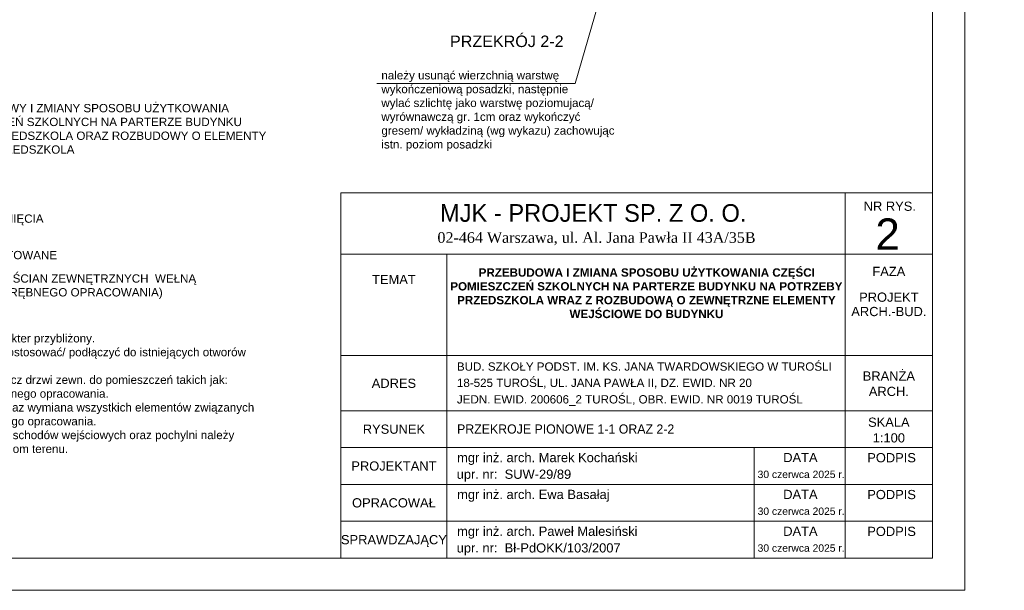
# Model space of a CAD drawing. Header units: millimetres. Extents: x -61343 to 9939, y -6894 to 7453.
# Tile 14 of 255: x -25821 to -23685, y -5924 to -4685. Entities that reach past the tile are written whole.
import ezdxf
from ezdxf.enums import TextEntityAlignment as Align

# ---------------------------------------------------------------- set-up
doc = ezdxf.new("R2010")
doc.units = ezdxf.units.MM
doc.header["$MEASUREMENT"] = 0
doc.layers.add('830-G Teksty Etykiety', color=7, linetype='Continuous')
doc.layers.add('A_opisy', color=81, linetype='Continuous', lineweight=13)
doc.styles.add('st1', font='arial.ttf')
doc.styles.get("Standard").update_dxf_attribs({"font": 'arial.ttf'})
doc.styles.add('STIL16', font='arial.ttf')
doc.styles.add('STIL32', font='times.ttf')
doc.styles.add('STIL32_F', font='framd.ttf')
doc.styles.add('STYL_AUTOMATYCZNY_2', font='arialbd.ttf')

msp = doc.modelspace()

# ---------------------------------------------------------------- linework, layer by layer
at = {"layer": 'A_opisy'}
for p, q in [((-24030.56, -5303.919), (-24030.56, -5060.675)), ((-25124.18, -5193.919), (-23840.56, -5193.919)), ((-24894.18, -5193.919), (-24894.18, -5853.919)), ((-24030.56, -5303.919), (-24030.56, -5853.919)), ((-25124.18, -5413.919), (-23840.56, -5413.919)), ((-25124.18, -5533.919), (-23840.56, -5533.919)), ((-25124.18, -5613.919), (-23840.56, -5613.919)), ((-24228.056, -5613.919), (-24228.056, -5853.919)), ((-25124.18, -5693.919), (-23840.56, -5693.919)), ((-25124.18, -5773.919), (-23840.56, -5773.919))]:
    msp.add_line(p, q, dxfattribs=at)
for points in [[(-27970.56, -2953.919), (-23770.56, -2953.919), (-23770.56, -5923.919), (-27970.56, -5923.919)], [(-27770.56, -3023.919), (-23840.56, -3023.919), (-23840.56, -5853.919), (-27770.56, -5853.919)], [(-25124.18, -5853.919), (-23840.56, -5853.919), (-23840.56, -5060.675), (-25124.18, -5060.675)]]:
    msp.add_lwpolyline(points, close=True, dxfattribs=at)
msp.add_lwpolyline([(-24480.856, -4355.411), (-24615.93, -4823.46), (-25046.567, -4823.46)], dxfattribs=at)

# ---------------------------------------------------------------- texts
at = {"layer": '830-G Teksty Etykiety', "color": 7, "linetype": 'Continuous', "lineweight": 13, "insert": (-24887.516, -4719.187), "char_height": 25, "attachment_point": 1, "style": 'STYL_AUTOMATYCZNY_2'}
msp.add_mtext('\\A1;{\\fArial|b0|i0|c238|p34;PRZEKRÓJ 2-2}', dxfattribs=at)
at = {"layer": 'A_opisy'}
for s, height, style, p in [('NR RYS.', 20, 'st1', (-23933.471, -5099.786)), ('MJK - PROJEKT SP. Z O. O. ', 38.4, 'STIL32_F', (-24569.74, -5123.675)), ('2', 68.093, 'st1', (-23938.266, -5184.448)), ('02-464 Warszawa, ul. Al. Jana Pawła II 43A/35B', 23.04, 'STIL32', (-24569.74, -5169.291)), ('DATA', 20, 'st1', (-24127.418, -5645.607)), ('PODPIS', 20, 'st1', (-23929.632, -5645.915)), ('30 czerwca 2025 r.', 16, 'st1', (-24125.802, -5680.136)), ('DATA', 20, 'st1', (-24127.418, -5725.607)), ('PODPIS', 20, 'st1', (-23929.632, -5725.915)), ('30 czerwca 2025 r.', 16, 'st1', (-24125.802, -5760.136)), ('DATA', 20, 'st1', (-24127.418, -5805.607)), ('PODPIS', 20, 'st1', (-23929.632, -5805.915)), ('30 czerwca 2025 r.', 16, 'st1', (-24125.802, -5840.136))]:
    msp.add_text(s, height=height, dxfattribs=dict(at, style=style)).set_placement(p, align=Align.CENTER)
at = {"layer": 'A_opisy', "style": 'st1'}
for s, p in [('FAZA', (-23935.56, -5231.392)), ('TEMAT', (-25009.18, -5248.938)), ('PROJEKT', (-23935.56, -5287.274)), ('ARCH.-BUD.', (-23935.56, -5318.463)), ('BRANŻA', (-23935.56, -5458.526)), ('ADRES', (-25009.18, -5474.286)), ('ARCH.', (-23935.56, -5491.972)), ('SKALA', (-23935.56, -5558.81)), ('RYSUNEK', (-25009.18, -5573.919)), ('1:100', (-23935.56, -5592.84)), ('PROJEKTANT', (-25009.18, -5653.919)), ('OPRACOWAŁ', (-25009.18, -5733.919)), ('SPRAWDZAJĄCY', (-25009.18, -5813.919))]:
    msp.add_text(s, height=20, dxfattribs=at).set_placement(p, align=Align.MIDDLE_CENTER)
at = {"layer": 'A_opisy'}
for s, height, style, p in [('BUD. SZKOŁY PODST. IM. KS. JANA TWARDOWSKIEGO W TUROŚLI', 18, 'STIL16', (-24872.489, -5446.97)), ('18-525 TUROŚL, UL. JANA PAWŁA II, DZ. EWID. NR 20', 18, 'STIL16', (-24872.489, -5482.304)), ('JEDN. EWID. 200606_2 TUROŚL, OBR. EWID. NR 0019 TUROŚL', 18, 'STIL16', (-24872.489, -5518.181)), ('PRZEKROJE PIONOWE 1-1 ORAZ 2-2', 20, 'STIL32_F', (-24872.163, -5583.627)), ('mgr inż. arch. Marek Kochański', 20, 'st1', (-24872.038, -5645.611)), ('upr. nr:  SUW-29/89', 20, 'st1', (-24873.007, -5681.758)), ('mgr inż. arch. Ewa Basałaj', 20, 'st1', (-24872.038, -5725.611)), ('mgr inż. arch. Paweł Malesiński', 20, 'st1', (-24872.038, -5805.611)), ('upr. nr:  Bł-PdOKK/103/2007', 20, 'st1', (-24873.007, -5841.758))]:
    msp.add_text(s, height=height, dxfattribs=dict(at, style=style)).set_placement(p)
at = {"layer": 'A_opisy', "char_height": 18, "attachment_point": 1}
for s, width, heights, insert in [('należy usunąć wierzchnią warstwę \\Pwykończeniową posadzki, następnie \\Pwylać szlichtę jako warstwę poziomujacą/ \\Pwyrównawczą gr. 1cm oraz wykończyć \\Pgresem/ wykładziną (wg wykazu) zachowując \\Pistn. poziom posadzki', 569.96667, [261.151], (-25036.432, -4796.43)), ('ZAKRES PRZEBUDOWY I ZMIANY SPOSOBU UŻYTKOWANIA CZĘŚCI POMIESZCZEŃ SZKOLNYCH NA PARTERZE BUDYNKU POD POTRZEBY PRZEDSZKOLA ORAZ ROZBUDOWY O ELEMENTY WEJŚCIOWE DO PRZEDSZKOLA', 806.73455, [137.169], (-26093.311, -4867.742)), ('ELEMENTY DO USUNIĘCIA', 337.25441, [50.493], (-26093.311, -5107.711)), ('ELEMENTY PROJEKTOWANE', 360.0591, [50.493], (-26093.311, -5186.876)), ('PROJ. DOCIEPLENIE ŚCIAN ZEWNĘTRZNYCH  WEŁNĄ MINERALNĄ (WG ODRĘBNEGO OPRACOWANIA)', 664.56608, [94.654], (-26093.311, -5237.73)), ('UWAGI: \\P- Podane wymiary mogą mieć charakter przybliżony. \\P- Wentylację pomieszczeń należy dostosować/ podłączyć do istniejących otworów \\P  wentylacyjnych. \\P- Wymiana stolarki zewnętrznej (prócz drzwi zewn. do pomieszczeń takich jak: \\P  siłownia, korytarz (1.4)) - wg odrębnego opracowania. \\P- Docieplenie ścian zewnętrznych oraz wymiana wszystkich elementów związanych \\P  z termomodernizacją - wg odrębnego opracowania.\\P- Przed przystąpieniem do realizacji schodów wejściowych oraz pochylni należy \\P  dokładnie sprawdzić istniejący poziom terenu.', 932.0282, [315.677], (-26239.975, -5337.601))]:
    msp.add_mtext_dynamic_manual_height_columns(s, width=width, gutter_width=12.5, heights=heights, dxfattribs=dict(at, insert=insert))
at = {"layer": 'A_opisy', "insert": (-24894.18, -5224.758), "char_height": 17, "attachment_point": 1, "style": 'st1'}
msp.add_mtext_dynamic_manual_height_columns('\\pi68.939;{\\fArial|b1|i0|c238|p34;\\H1.0588x;PRZEBUDOWA I ZMIANA SPOSOBU UŻYTKOWANIA CZĘŚCI \\P\\pi7.3216;POMIESZCZEŃ SZKOLNYCH NA PARTERZE BUDYNKU NA POTRZEBY \\P\\pi22.031;PRZEDSZKOLA WRAZ Z ROZBUDOWĄ O ZEWNĘTRZNE ELEMENTY \\P\\pi265.91;WEJŚCIOWE DO BUDYNKU}', width=863.62032, gutter_width=96.285, heights=[189.161], dxfattribs=at)

doc.saveas('drawing.dxf')
